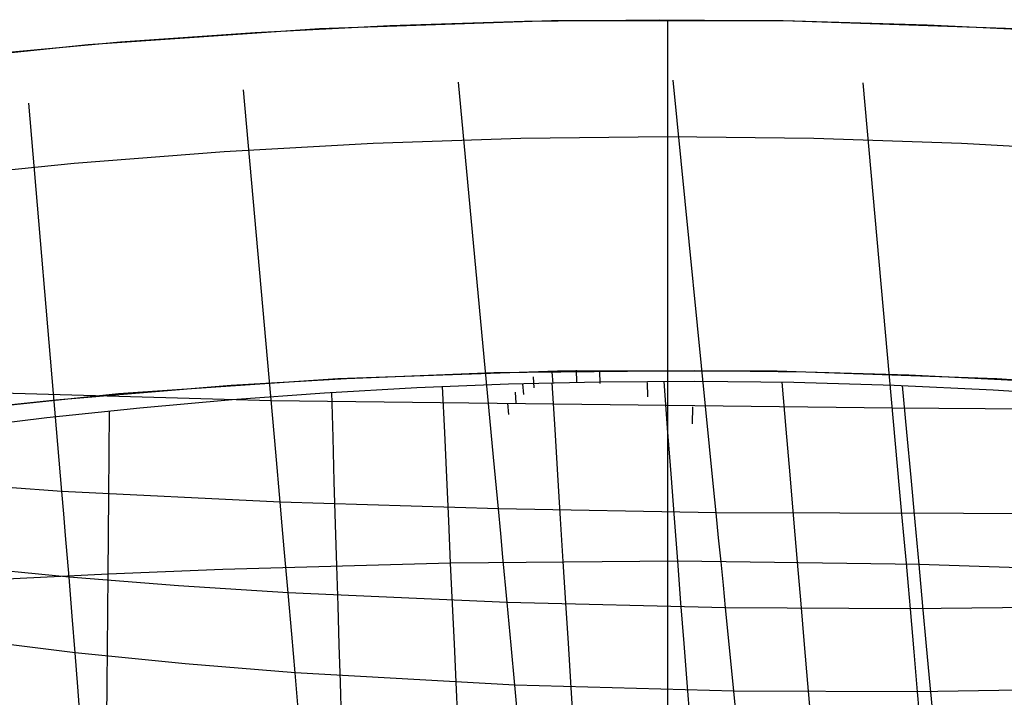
# Model space of a CAD drawing. Header units: millimetres. Extents: x -58 to 58, y -58 to 57.
# Tile 65 of 102: x -5.54 to 2.88, y 51.7 to 57.5. Entities that reach past the tile are written whole.
import ezdxf

# ---------------------------------------------------------------- set-up
doc = ezdxf.new("R2010")
doc.units = ezdxf.units.MM
doc.header["$MEASUREMENT"] = 0
doc.layers.add('Predefinito', color=5, linetype='Continuous')

msp = doc.modelspace()

# ---------------------------------------------------------------- linework, layer by layer
at = {"layer": 'Predefinito'}
for points in [[(20.3898, 53.7634), (18.5219, 54.4352), (16.632, 55.042), (14.7222, 55.5833), (12.795, 56.0584), (10.8524, 56.4666), (8.8969, 56.8075), (6.9309, 57.0808), (4.9565, 57.286), (2.9763, 57.4229), (0.9925, 57.4914), (-0.9925, 57.4914), (-2.9763, 57.4229), (-4.9565, 57.286), (-6.9309, 57.0808), (-8.8969, 56.8075), (-10.8524, 56.4666), (-12.795, 56.0584), (-14.7222, 55.5833), (-16.632, 55.042)], [(-16.8637, 53.9246), (-15.5464, 54.319), (-14.2283, 54.6791), (-12.9105, 55.0052), (-11.5944, 55.2976), (-10.2809, 55.5568), (-8.9714, 55.7832), (-7.6668, 55.9774), (-6.3683, 56.14), (-5.0768, 56.2715), (-3.7933, 56.3725), (-2.5188, 56.4438), (-1.2541, 56.4861), (0, 56.5), (1.2541, 56.4861), (2.5188, 56.4438), (3.7933, 56.3725)], [(0, 56.5), (0, -56.5)], [(21.0733, 50.261), (19.326, 50.9584), (17.5556, 51.5951), (15.7642, 52.1703), (13.9541, 52.6833), (12.1274, 53.1336), (10.2862, 53.5205), (8.4327, 53.8437), (6.5692, 54.1026), (4.6979, 54.2971), (2.821, 54.4269), (0.9407, 54.4919), (-0.9407, 54.4919), (-2.821, 54.4269), (-4.6979, 54.2971), (-6.5692, 54.1026), (-8.4327, 53.8437), (-10.2862, 53.5205), (-12.1274, 53.1336), (-13.9541, 52.6833), (-15.7642, 52.1703)], [(0, 54.5), (0, -54.5)]]:
    msp.add_lwpolyline(points, dxfattribs=at)
at = {"layer": 'Predefinito', "extrusion": (1, 0, 0)}
for points in [[(57.5, 1), (57.5, 30)], [(57.5, 1), (57.4994, 0.9659), (57.4977, 0.9318), (57.4948, 0.8977), (57.4907, 0.8638), (57.4855, 0.8301), (57.4791, 0.7965), (57.4716, 0.7632), (57.4629, 0.7302), (57.4531, 0.6975), (57.4423, 0.6651), (57.4303, 0.6331), (57.4172, 0.6016), (57.4031, 0.5705), (57.3879, 0.5399), (57.3717, 0.5099), (57.3544, 0.4804), (57.3362, 0.4515), (57.317, 0.4233), (57.2968, 0.3958), (57.2757, 0.3689), (57.2537, 0.3428), (57.2308, 0.3174), (57.2071, 0.2929), (57.1826, 0.2692), (57.1572, 0.2463), (57.1311, 0.2243), (57.1042, 0.2032), (57.0767, 0.183), (57.0485, 0.1638), (57.0196, 0.1456), (56.9901, 0.1283), (56.9601, 0.1121), (56.9295, 0.0969), (56.8984, 0.0828), (56.8669, 0.0697), (56.8349, 0.0577), (56.8025, 0.0469), (56.7698, 0.0371), (56.7368, 0.0284), (56.7035, 0.0209), (56.6699, 0.0145), (56.6362, 0.0093), (56.6023, 0.0052), (56.5682, 0.0023), (56.5341, 0.0006), (56.5, 0)], [(54.5, 3), (54.5, 28.6297)]]:
    msp.add_lwpolyline(points, dxfattribs=at)
at = {"layer": 'Predefinito', "extrusion": (0.999553, 0.021504, -0.020753)}
msp.add_lwpolyline([(54.3854, 28.733), (54.4911, 28.6309)], dxfattribs=at)
at = {"layer": 'Predefinito', "extrusion": (0.999227, 0.028505, -0.027083)}
msp.add_lwpolyline([(54.4001, 28.7317), (54.4997, 28.6372)], dxfattribs=at)
at = {"layer": 'Predefinito', "extrusion": (0.998799, 0.035693, -0.033562)}
msp.add_lwpolyline([(54.3878, 28.7524), (54.483, 28.6629)], dxfattribs=at)
at = {"layer": 'Predefinito', "extrusion": (0.998388, 0.041447, -0.03877)}
msp.add_lwpolyline([(54.3502, 28.7908), (54.4432, 28.7039)], dxfattribs=at)
at = {"layer": 'Predefinito', "extrusion": (0.998112, 0.044853, -0.041956)}
msp.add_lwpolyline([(54.294, 28.8388), (54.3861, 28.7527)], dxfattribs=at)
at = {"layer": 'Predefinito', "extrusion": (0.997859, 0.047644, -0.044804)}
msp.add_lwpolyline([(54.2189, 28.8983), (54.3116, 28.8113)], dxfattribs=at)
at = {"layer": 'Predefinito', "extrusion": (0.999955, 0.006645, -0.006725)}
msp.add_lwpolyline([(54.2735, 28.8037), (54.3962, 28.6795)], dxfattribs=at)
at = {"layer": 'Predefinito', "extrusion": (0.997535, 0.050859, -0.048341)}
msp.add_lwpolyline([(54.1214, 28.9744), (54.2167, 28.8841)], dxfattribs=at)
at = {"layer": 'Predefinito', "extrusion": (0.999901, -0.009525, 0.010366)}
msp.add_lwpolyline([(54.042, 28.9913), (54.1877, 28.8326)], dxfattribs=at)
at = {"layer": 'Predefinito'}
for points in [[(-5.8241, 57.2043, 29.9964), (-4.6796, 57.3092, 29.9982), (-3.5281, 57.3917, 29.9988), (-2.3757, 57.4509, 29.9995), (-1.222, 57.487, 29.9998), (-0.0675, 57.5, 30), (1.0871, 57.4897, 30), (2.2234, 57.457, 30), (3.3589, 57.4018, 29.9999)], [(0.6009, 51.4326, 38.4339), (0.5691, 51.7535, 37.6871), (0.5349, 52.0988, 36.9512), (0.4983, 52.4686, 36.2255), (0.4792, 52.6616, 35.8682), (0.4594, 52.861, 35.5142), (0.439, 53.0674, 35.1639), (0.4178, 53.2815, 34.8178), (0.396, 53.5018, 34.4787), (0.0512, 56.9828, 29.5021)], [(-3.0094, 48.8949, 60), (-2.9932, 48.9506, 55.1644), (-2.9891, 49.0854, 51.9422), (-2.9908, 49.1949, 50.3323), (-2.9958, 49.3383, 48.7233), (-3.0046, 49.5212, 47.1171), (-3.0182, 49.7519, 45.5176), (-3.0271, 49.8877, 44.7221), (-3.0374, 50.0386, 43.9291), (-3.0493, 50.2055, 43.1407), (-3.063, 50.3897, 42.3558), (-3.0784, 50.5918, 41.5765), (-3.0958, 50.8133, 40.802), (-3.1152, 51.0549, 40.0338), (-3.1367, 51.3179, 39.2718), (-3.1605, 51.603, 38.5169), (-3.1865, 51.9113, 37.7699), (-3.2148, 52.2424, 37.0331), (-3.2454, 52.5963, 36.3058), (-3.2781, 52.9712, 35.5922), (-3.2954, 53.1683, 35.2403), (-3.3135, 53.3726, 34.8924), (-3.3512, 53.7985, 34.2129), (-3.6275, 56.8984, 29.5335)], [(-1.0725, 48.7795, 60), (-1.0642, 48.8242, 55.1491), (-1.0669, 48.946, 51.9168), (-1.0723, 49.0495, 50.3018), (-1.0812, 49.1883, 48.6878), (-1.0942, 49.3685, 47.0767), (-1.1121, 49.5989, 45.4727), (-1.1232, 49.7356, 44.675), (-1.1358, 49.8881, 43.8801), (-1.1502, 50.0573, 43.0899), (-1.1663, 50.2447, 42.3035), (-1.1843, 50.4509, 41.5228), (-1.2043, 50.6774, 40.7471), (-1.2263, 50.925, 39.9782), (-1.2507, 51.195, 39.2156), (-1.2773, 51.4882, 38.4604), (-1.3063, 51.8056, 37.7136), (-1.3377, 52.147, 36.9774), (-1.3715, 52.5122, 36.2512), (-1.4075, 52.8996, 35.5391), (-1.4264, 53.1033, 35.1883), (-1.4462, 53.3145, 34.8417), (-1.4874, 53.7552, 34.1654), (-1.7886, 56.964, 29.5121)], [(2.1698, 51.4282, 38.4344), (2.1423, 51.7476, 37.6876), (2.1123, 52.0915, 36.9517), (2.08, 52.4599, 36.226), (2.063, 52.6521, 35.8687), (2.0454, 52.8508, 35.5147), (2.027, 53.0565, 35.1643), (2.008, 53.2699, 34.8183), (1.9883, 53.4896, 34.4791), (1.6754, 56.9599, 29.5023)], [(-4.9353, 49.1292, 60), (-4.9176, 49.1969, 55.1877), (-4.909, 49.3445, 51.9811), (-4.9078, 49.4591, 50.3789), (-4.9095, 49.6054, 48.7776), (-4.9149, 49.7883, 47.1788), (-4.9247, 50.0153, 45.5863), (-4.9316, 50.1477, 44.794), (-4.9398, 50.2942, 44.0041), (-4.9495, 50.4554, 43.2184), (-4.9609, 50.6327, 42.4359), (-4.9739, 50.8266, 41.6587), (-4.9888, 51.0384, 40.8859), (-5.0055, 51.2689, 40.119), (-5.0242, 51.5193, 39.3578), (-5.045, 51.7901, 38.6032), (-5.068, 52.0824, 37.856), (-5.0931, 52.3959, 37.1184), (-5.1203, 52.7306, 36.3895), (-5.1495, 53.0848, 35.6734), (-5.165, 53.2709, 35.3198), (-5.1812, 53.4635, 34.9699), (-5.2151, 53.8651, 34.2856), (-5.4638, 56.7858, 29.5662)], [(-6.3208, 54.1322, 28.8389), (-5.2327, 54.2482, 28.7697), (-3.7334, 54.372, 28.7032), (-2.7446, 54.4308, 28.6721), (-1.4846, 54.4798, 28.6446), (0.2338, 54.4995, 28.629), (1.186, 54.4867, 28.6309), (2.0672, 54.4608, 28.6387), (3.4753, 54.3891, 28.6634)], [(-6.097, 53.999, 29.0053), (-5.3119, 54.095, 28.9324), (-4.5154, 54.1791, 28.8735), (-3.7241, 54.2499, 28.827), (-2.9339, 54.3074, 28.7894), (-2.1438, 54.3518, 28.7594), (-1.3598, 54.3835, 28.7371), (-0.5766, 54.4019, 28.7227), (0.2339, 54.4067, 28.7158), (1.0833, 54.3974, 28.7162), (1.9409, 54.3733, 28.7241), (2.7886, 54.3339, 28.7396), (3.6343, 54.2795, 28.763)], [(-1.7923, 51.5126, 32.1295), (-1.8074, 51.8308, 31.6805), (-1.8228, 52.1596, 31.2382), (-1.8386, 52.4992, 30.8032), (-1.8548, 52.8497, 30.3759), (-1.8713, 53.2111, 29.9567), (-1.8883, 53.5836, 29.5461), (-1.9057, 53.9672, 29.1445), (-1.9235, 54.362, 28.7523)], [(-0.8052, 51.5089, 32.0976), (-0.8258, 51.8311, 31.649), (-0.8468, 52.1641, 31.2075), (-0.8684, 52.508, 30.7734), (-0.8905, 52.8629, 30.3471), (-0.9132, 53.2289, 29.9291), (-0.9364, 53.606, 29.5197), (-0.9601, 53.9944, 29.1196), (-0.9845, 54.394, 28.7292)], [(0.1946, 51.5031, 32.0797), (0.1692, 51.8275, 31.6316), (0.1431, 52.1626, 31.1905), (0.1163, 52.5088, 30.757), (0.0888, 52.8659, 30.3314), (0.0606, 53.2343, 29.9141), (0.0318, 53.6138, 29.5057), (0.0022, 54.0046, 29.1066), (-0.028, 54.4067, 28.7172)], [(1.2319, 51.4946, 32.0758), (1.2037, 51.819, 31.6279), (1.1746, 52.1544, 31.187), (1.1448, 52.5006, 30.7538), (1.1142, 52.8579, 30.3285), (1.0827, 53.2264, 29.9115), (1.0505, 53.6061, 29.5035), (1.0175, 53.997, 29.1047), (0.9838, 54.3993, 28.7158)], [(2.2808, 51.4822, 32.0862), (2.2505, 51.8048, 31.6382), (2.2193, 52.1382, 31.1974), (2.1872, 52.4825, 30.764), (2.1542, 52.8378, 30.3386), (2.1203, 53.2042, 29.9215), (2.0856, 53.5817, 29.5133), (2.0501, 53.9705, 29.1143), (2.0138, 54.3705, 28.7251)], [(6.6898, 54.141, 33.5719), (1.9264, 54.1771, 33.4782), (-3.3905, 54.2398, 33.5423), (-7.1057, 54.3439, 33.6997)], [(-2.7889, 51.5149, 32.1758), (-2.7985, 51.8272, 31.726), (-2.8084, 52.1498, 31.2828), (-2.8185, 52.4831, 30.8467), (-2.8288, 52.827, 30.4181), (-2.8393, 53.1817, 29.9973), (-2.8501, 53.5473, 29.5848), (-2.8612, 53.9238, 29.1812), (-2.8726, 54.3113, 28.7868)], [(-4.7969, 51.5189, 32.3125), (-4.7946, 51.8127, 31.8607), (-4.792, 52.1165, 31.415), (-4.7892, 52.4303, 30.9758), (-4.7863, 52.7542, 30.5434), (-4.7832, 53.0884, 30.1184), (-4.78, 53.4328, 29.701), (-4.7768, 53.7878, 29.2917), (-4.7735, 54.1532, 28.8911)], [(3.5932, 53.2707, 34.8366), (0.4178, 53.2815, 34.8178), (-1.4462, 53.3145, 34.8417), (-3.3135, 53.3726, 34.8924), (-5.1812, 53.4635, 34.9699), (-7.044, 53.599, 35.0744)], [(3.1835, 52.8052, 30.362), (2.1542, 52.8378, 30.3386), (0.0888, 52.8659, 30.3314), (-1.8548, 52.8497, 30.3759), (-3.8054, 52.795, 30.4729), (-4.7863, 52.7542, 30.5434), (-5.7721, 52.7056, 30.6345)], [(3.6561, 52.4744, 36.2457), (2.08, 52.4599, 36.226), (0.4983, 52.4686, 36.2255), (-1.3715, 52.5122, 36.2512), (-3.2454, 52.5963, 36.3058), (-4.1837, 52.6563, 36.343), (-5.1203, 52.7306, 36.3895), (-6.0558, 52.8211, 36.4461)], [(3.7094, 51.7744, 37.7079), (2.1423, 51.7476, 37.6876), (0.5691, 51.7535, 37.6871), (-1.3063, 51.8056, 37.7136), (-3.1865, 51.9113, 37.7699), (-4.1279, 51.9876, 37.8082), (-5.068, 52.0824, 37.856), (-6.0067, 52.1979, 37.914)]]:
    msp.add_polyline3d(points, dxfattribs=at)

doc.saveas('drawing.dxf')
